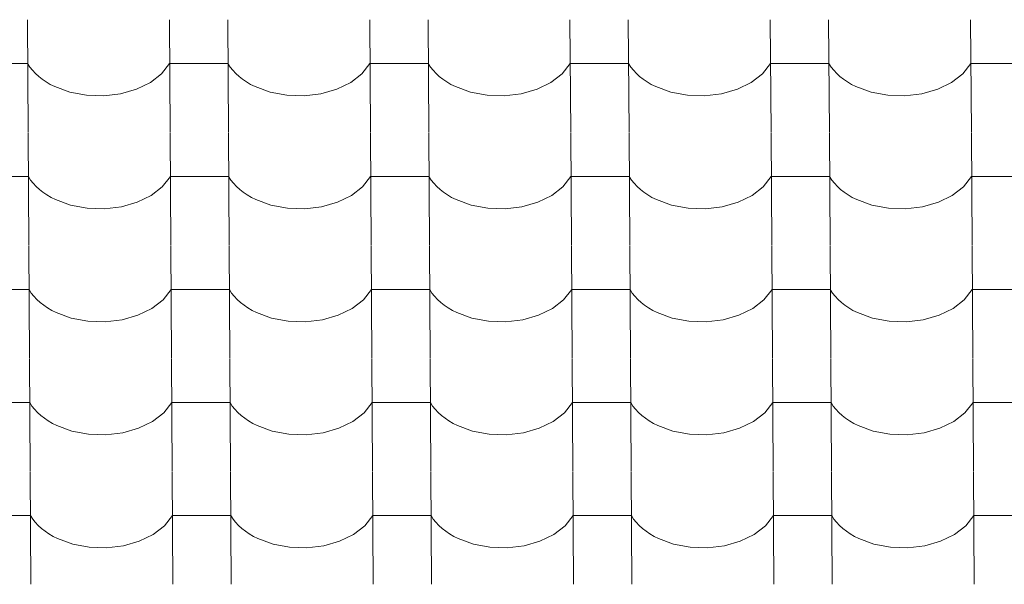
# Model space of a CAD drawing. Header units: millimetres. Extents: x -29001 to 109416, y -1251 to 13451.
# Tile 158 of 163: x -4787 to -3976, y 9497 to 9962. Entities that reach past the tile are written whole.
import ezdxf

# ---------------------------------------------------------------- set-up
doc = ezdxf.new("R2010")
doc.units = ezdxf.units.MM
doc.header["$MEASUREMENT"] = 0
doc.layers.add('POHLED JIŽNÍ_1_Konstrukce - nosné', color=7, linetype='Continuous')
doc.layers.add('POHLED JIŽNÍ_1_Nové_Výplně - Povrchové', color=7, linetype='Continuous')

# ---------------------------------------------------------------- blocks, each defined once
blk = doc.blocks.new('*X1', base_point=(-31394.74, -25864.88))
at = {"layer": 'POHLED JIŽNÍ_1_Nové_Výplně - Povrchové', "color": 21, "linetype": 'Continuous', "lineweight": 20, "true_color": 0xffaaaa}
for p, q in [((-4780.66, 9962.19), (-4780.09, 9869.52)), ((-4663.7, 9962.19), (-4663.12, 9869.52)), ((-4615.67, 9962.19), (-4615.09, 9869.52)), ((-4498.7, 9962.19), (-4498.13, 9869.52)), ((-4450.67, 9962.19), (-4450.09, 9869.52)), ((-4333.71, 9962.19), (-4333.13, 9869.52)), ((-4285.67, 9962.19), (-4285.09, 9869.52)), ((-4168.71, 9962.19), (-4168.13, 9869.52)), ((-4120.68, 9962.19), (-4120.1, 9869.52)), ((-4003.71, 9962.19), (-4003.13, 9869.52)), ((-4780.44, 9926.04), (-4804.46, 9926.04)), ((-4780.44, 9926.04), (-4778.6, 9923.24)), ((-4778.6, 9923.24), (-4776.46, 9920.55)), ((-4776.46, 9920.55), (-4774.04, 9917.96)), ((-4670.09, 9917.65), (-4663.48, 9926.04)), ((-4639.46, 9926.04), (-4663.48, 9926.04)), ((-4615.44, 9926.04), (-4639.46, 9926.04)), ((-4615.44, 9926.04), (-4613.6, 9923.24)), ((-4613.6, 9923.24), (-4611.46, 9920.55)), ((-4611.46, 9920.55), (-4609.04, 9917.96)), ((-4505.09, 9917.65), (-4498.48, 9926.04)), ((-4474.46, 9926.04), (-4498.48, 9926.04)), ((-4450.44, 9926.04), (-4474.46, 9926.04)), ((-4450.44, 9926.04), (-4448.6, 9923.24)), ((-4448.6, 9923.24), (-4446.46, 9920.55)), ((-4446.46, 9920.55), (-4444.04, 9917.96)), ((-4340.1, 9917.65), (-4333.48, 9926.04)), ((-4309.46, 9926.04), (-4333.48, 9926.04)), ((-4285.45, 9926.04), (-4309.46, 9926.04)), ((-4285.45, 9926.04), (-4283.61, 9923.24)), ((-4283.61, 9923.24), (-4281.47, 9920.55)), ((-4281.47, 9920.55), (-4279.04, 9917.96)), ((-4175.1, 9917.65), (-4168.48, 9926.04)), ((-4144.47, 9926.04), (-4168.48, 9926.04)), ((-4120.45, 9926.04), (-4144.47, 9926.04)), ((-4120.45, 9926.04), (-4118.61, 9923.24)), ((-4118.61, 9923.24), (-4116.47, 9920.55)), ((-4116.47, 9920.55), (-4114.05, 9917.96)), ((-4010.1, 9917.65), (-4003.49, 9926.04)), ((-3979.47, 9926.04), (-4003.49, 9926.04)), ((-3955.45, 9926.04), (-3979.47, 9926.04)), ((-4774.04, 9917.96), (-4771.34, 9915.5)), ((-4771.34, 9915.5), (-4768.38, 9913.17)), ((-4768.38, 9913.17), (-4765.19, 9910.99)), ((-4765.19, 9910.99), (-4761.76, 9908.97)), ((-4679.36, 9910.48), (-4670.09, 9917.65)), ((-4609.04, 9917.96), (-4606.34, 9915.5)), ((-4606.34, 9915.5), (-4603.39, 9913.17)), ((-4603.39, 9913.17), (-4600.19, 9910.99)), ((-4600.19, 9910.99), (-4596.76, 9908.97)), ((-4514.36, 9910.48), (-4505.09, 9917.65)), ((-4444.04, 9917.96), (-4441.34, 9915.5)), ((-4441.34, 9915.5), (-4438.39, 9913.17)), ((-4438.39, 9913.17), (-4435.19, 9910.99)), ((-4435.19, 9910.99), (-4431.77, 9908.97)), ((-4349.36, 9910.48), (-4340.1, 9917.65)), ((-4279.04, 9917.96), (-4276.35, 9915.5)), ((-4276.35, 9915.5), (-4273.39, 9913.17)), ((-4273.39, 9913.17), (-4270.19, 9910.99)), ((-4270.19, 9910.99), (-4266.77, 9908.97)), ((-4184.36, 9910.48), (-4175.1, 9917.65)), ((-4114.05, 9917.96), (-4111.35, 9915.5)), ((-4111.35, 9915.5), (-4108.39, 9913.17)), ((-4108.39, 9913.17), (-4105.2, 9910.99)), ((-4105.2, 9910.99), (-4101.77, 9908.97)), ((-4019.37, 9910.48), (-4010.1, 9917.65)), ((-4761.76, 9908.97), (-4758.13, 9907.12)), ((-4758.13, 9907.12), (-4745.66, 9902.55)), ((-4745.66, 9902.55), (-4731.98, 9899.96)), ((-4703.83, 9901.16), (-4690.8, 9904.89)), ((-4690.8, 9904.89), (-4679.36, 9910.48)), ((-4596.76, 9908.97), (-4593.13, 9907.12)), ((-4593.13, 9907.12), (-4580.66, 9902.55)), ((-4580.66, 9902.55), (-4566.98, 9899.96)), ((-4538.84, 9901.16), (-4525.8, 9904.89)), ((-4525.8, 9904.89), (-4514.36, 9910.48)), ((-4431.77, 9908.97), (-4428.13, 9907.12)), ((-4428.13, 9907.12), (-4415.66, 9902.55)), ((-4415.66, 9902.55), (-4401.99, 9899.96)), ((-4373.84, 9901.16), (-4360.8, 9904.89)), ((-4360.8, 9904.89), (-4349.36, 9910.48)), ((-4266.77, 9908.97), (-4263.14, 9907.12)), ((-4263.14, 9907.12), (-4250.66, 9902.55)), ((-4250.66, 9902.55), (-4236.99, 9899.96)), ((-4208.84, 9901.16), (-4195.81, 9904.89)), ((-4195.81, 9904.89), (-4184.36, 9910.48)), ((-4101.77, 9908.97), (-4098.14, 9907.12)), ((-4098.14, 9907.12), (-4085.67, 9902.55)), ((-4085.67, 9902.55), (-4071.99, 9899.96)), ((-4043.84, 9901.16), (-4030.81, 9904.89)), ((-4030.81, 9904.89), (-4019.37, 9910.48)), ((-4731.98, 9899.96), (-4717.8, 9899.49)), ((-4717.8, 9899.49), (-4703.83, 9901.16)), ((-4566.98, 9899.96), (-4552.8, 9899.49)), ((-4552.8, 9899.49), (-4538.84, 9901.16)), ((-4401.99, 9899.96), (-4387.8, 9899.49)), ((-4387.8, 9899.49), (-4373.84, 9901.16)), ((-4236.99, 9899.96), (-4222.81, 9899.49)), ((-4222.81, 9899.49), (-4208.84, 9901.16)), ((-4071.99, 9899.96), (-4057.81, 9899.49)), ((-4057.81, 9899.49), (-4043.84, 9901.16)), ((-4780.08, 9869.18), (-4779.5, 9776.51)), ((-4663.12, 9869.18), (-4662.54, 9776.51)), ((-4615.09, 9869.18), (-4614.51, 9776.51)), ((-4498.12, 9869.18), (-4497.54, 9776.51)), ((-4450.09, 9869.18), (-4449.51, 9776.51)), ((-4333.13, 9869.18), (-4332.55, 9776.51)), ((-4285.09, 9869.18), (-4284.51, 9776.51)), ((-4168.13, 9869.18), (-4167.55, 9776.51)), ((-4120.09, 9869.18), (-4119.51, 9776.51)), ((-4003.13, 9869.18), (-4002.55, 9776.51)), ((-4779.86, 9833.03), (-4803.87, 9833.03)), ((-4779.86, 9833.03), (-4778.02, 9830.23)), ((-4778.02, 9830.23), (-4775.88, 9827.54)), ((-4669.51, 9824.64), (-4662.89, 9833.03)), ((-4638.88, 9833.03), (-4662.89, 9833.03)), ((-4614.86, 9833.03), (-4638.88, 9833.03)), ((-4614.86, 9833.03), (-4613.02, 9830.23)), ((-4613.02, 9830.23), (-4610.88, 9827.54)), ((-4504.51, 9824.64), (-4497.9, 9833.03)), ((-4473.88, 9833.03), (-4497.9, 9833.03)), ((-4449.86, 9833.03), (-4473.88, 9833.03)), ((-4449.86, 9833.03), (-4448.02, 9830.23)), ((-4448.02, 9830.23), (-4445.88, 9827.54)), ((-4339.52, 9824.64), (-4332.9, 9833.03)), ((-4308.88, 9833.03), (-4332.9, 9833.03)), ((-4284.87, 9833.03), (-4308.88, 9833.03)), ((-4284.87, 9833.03), (-4283.02, 9830.23)), ((-4283.02, 9830.23), (-4280.89, 9827.54)), ((-4174.52, 9824.64), (-4167.9, 9833.03)), ((-4143.88, 9833.03), (-4167.9, 9833.03)), ((-4119.87, 9833.03), (-4143.88, 9833.03)), ((-4119.87, 9833.03), (-4118.03, 9830.23)), ((-4118.03, 9830.23), (-4115.89, 9827.54)), ((-4009.52, 9824.64), (-4002.9, 9833.03)), ((-3978.89, 9833.03), (-4002.9, 9833.03)), ((-3954.87, 9833.03), (-3978.89, 9833.03)), ((-4775.88, 9827.54), (-4773.45, 9824.95)), ((-4773.45, 9824.95), (-4770.76, 9822.49)), ((-4770.76, 9822.49), (-4767.8, 9820.16)), ((-4678.77, 9817.47), (-4669.51, 9824.64)), ((-4610.88, 9827.54), (-4608.46, 9824.95)), ((-4608.46, 9824.95), (-4605.76, 9822.49)), ((-4605.76, 9822.49), (-4602.8, 9820.16)), ((-4513.78, 9817.47), (-4504.51, 9824.64)), ((-4445.88, 9827.54), (-4443.46, 9824.95)), ((-4443.46, 9824.95), (-4440.76, 9822.49)), ((-4440.76, 9822.49), (-4437.81, 9820.16)), ((-4348.78, 9817.47), (-4339.52, 9824.64)), ((-4280.89, 9827.54), (-4278.46, 9824.95)), ((-4278.46, 9824.95), (-4275.77, 9822.49)), ((-4275.77, 9822.49), (-4272.81, 9820.16)), ((-4183.78, 9817.47), (-4174.52, 9824.64)), ((-4115.89, 9827.54), (-4113.46, 9824.95)), ((-4113.46, 9824.95), (-4110.77, 9822.49)), ((-4110.77, 9822.49), (-4107.81, 9820.16)), ((-4018.79, 9817.47), (-4009.52, 9824.64)), ((-4767.8, 9820.16), (-4764.6, 9817.98)), ((-4764.6, 9817.98), (-4761.18, 9815.96)), ((-4761.18, 9815.96), (-4757.55, 9814.11)), ((-4757.55, 9814.11), (-4745.07, 9809.54)), ((-4690.22, 9811.88), (-4678.77, 9817.47)), ((-4602.8, 9820.16), (-4599.61, 9817.98)), ((-4599.61, 9817.98), (-4596.18, 9815.96)), ((-4596.18, 9815.96), (-4592.55, 9814.11)), ((-4592.55, 9814.11), (-4580.08, 9809.54)), ((-4525.22, 9811.88), (-4513.78, 9817.47)), ((-4437.81, 9820.16), (-4434.61, 9817.98)), ((-4434.61, 9817.98), (-4431.18, 9815.96)), ((-4431.18, 9815.96), (-4427.55, 9814.11)), ((-4427.55, 9814.11), (-4415.08, 9809.54)), ((-4360.22, 9811.88), (-4348.78, 9817.47)), ((-4272.81, 9820.16), (-4269.61, 9817.98)), ((-4269.61, 9817.98), (-4266.19, 9815.96)), ((-4266.19, 9815.96), (-4262.55, 9814.11)), ((-4262.55, 9814.11), (-4250.08, 9809.54)), ((-4195.22, 9811.88), (-4183.78, 9817.47)), ((-4107.81, 9820.16), (-4104.61, 9817.98)), ((-4104.61, 9817.98), (-4101.19, 9815.96)), ((-4101.19, 9815.96), (-4097.56, 9814.11)), ((-4097.56, 9814.11), (-4085.08, 9809.54)), ((-4030.23, 9811.88), (-4018.79, 9817.47)), ((-4745.07, 9809.54), (-4731.4, 9806.95)), ((-4731.4, 9806.95), (-4717.22, 9806.48)), ((-4717.22, 9806.48), (-4703.25, 9808.15)), ((-4703.25, 9808.15), (-4690.22, 9811.88)), ((-4580.08, 9809.54), (-4566.4, 9806.95)), ((-4566.4, 9806.95), (-4552.22, 9806.48)), ((-4552.22, 9806.48), (-4538.26, 9808.15)), ((-4538.26, 9808.15), (-4525.22, 9811.88)), ((-4415.08, 9809.54), (-4401.4, 9806.95)), ((-4401.4, 9806.95), (-4387.22, 9806.48)), ((-4387.22, 9806.48), (-4373.26, 9808.15)), ((-4373.26, 9808.15), (-4360.22, 9811.88)), ((-4250.08, 9809.54), (-4236.41, 9806.95)), ((-4236.41, 9806.95), (-4222.23, 9806.48)), ((-4222.23, 9806.48), (-4208.26, 9808.15)), ((-4208.26, 9808.15), (-4195.22, 9811.88)), ((-4085.08, 9809.54), (-4071.41, 9806.95)), ((-4071.41, 9806.95), (-4057.23, 9806.48)), ((-4057.23, 9806.48), (-4043.26, 9808.15)), ((-4043.26, 9808.15), (-4030.23, 9811.88)), ((-4779.5, 9776.17), (-4778.92, 9683.5)), ((-4662.54, 9776.17), (-4661.96, 9683.5)), ((-4614.5, 9776.17), (-4613.92, 9683.5)), ((-4497.54, 9776.17), (-4496.96, 9683.5)), ((-4449.51, 9776.17), (-4448.93, 9683.5)), ((-4332.54, 9776.17), (-4331.96, 9683.5)), ((-4284.51, 9776.17), (-4283.93, 9683.5)), ((-4167.55, 9776.17), (-4166.97, 9683.5)), ((-4119.51, 9776.17), (-4118.93, 9683.5)), ((-4002.55, 9776.17), (-4001.97, 9683.5)), ((-4779.28, 9740.02), (-4803.29, 9740.02)), ((-4779.28, 9740.02), (-4777.43, 9737.22)), ((-4777.43, 9737.22), (-4775.3, 9734.53)), ((-4775.3, 9734.53), (-4772.87, 9731.94)), ((-4668.93, 9731.63), (-4662.31, 9740.02)), ((-4638.3, 9740.02), (-4662.31, 9740.02)), ((-4614.28, 9740.02), (-4638.3, 9740.02)), ((-4614.28, 9740.02), (-4612.44, 9737.22)), ((-4612.44, 9737.22), (-4610.3, 9734.53)), ((-4610.3, 9734.53), (-4607.87, 9731.94)), ((-4503.93, 9731.63), (-4497.32, 9740.02)), ((-4473.3, 9740.02), (-4497.32, 9740.02)), ((-4449.28, 9740.02), (-4473.3, 9740.02)), ((-4449.28, 9740.02), (-4447.44, 9737.22)), ((-4447.44, 9737.22), (-4445.3, 9734.53)), ((-4445.3, 9734.53), (-4442.88, 9731.94)), ((-4338.93, 9731.63), (-4332.32, 9740.02)), ((-4308.3, 9740.02), (-4332.32, 9740.02)), ((-4284.28, 9740.02), (-4308.3, 9740.02)), ((-4284.28, 9740.02), (-4282.44, 9737.22)), ((-4282.44, 9737.22), (-4280.3, 9734.53)), ((-4280.3, 9734.53), (-4277.88, 9731.94)), ((-4173.94, 9731.63), (-4167.32, 9740.02)), ((-4143.3, 9740.02), (-4167.32, 9740.02)), ((-4119.29, 9740.02), (-4143.3, 9740.02)), ((-4119.29, 9740.02), (-4117.44, 9737.22)), ((-4117.44, 9737.22), (-4115.31, 9734.53)), ((-4115.31, 9734.53), (-4112.88, 9731.94)), ((-4008.94, 9731.63), (-4002.32, 9740.02)), ((-3978.31, 9740.02), (-4002.32, 9740.02)), ((-3954.29, 9740.02), (-3978.31, 9740.02)), ((-4772.87, 9731.94), (-4770.18, 9729.48)), ((-4770.18, 9729.48), (-4767.22, 9727.15)), ((-4767.22, 9727.15), (-4764.02, 9724.97)), ((-4764.02, 9724.97), (-4760.6, 9722.95)), ((-4689.64, 9718.87), (-4678.19, 9724.46)), ((-4678.19, 9724.46), (-4668.93, 9731.63)), ((-4607.87, 9731.94), (-4605.18, 9729.48)), ((-4605.18, 9729.48), (-4602.22, 9727.15)), ((-4602.22, 9727.15), (-4599.03, 9724.97)), ((-4599.03, 9724.97), (-4595.6, 9722.95)), ((-4524.64, 9718.87), (-4513.2, 9724.46)), ((-4513.2, 9724.46), (-4503.93, 9731.63)), ((-4442.88, 9731.94), (-4440.18, 9729.48)), ((-4440.18, 9729.48), (-4437.23, 9727.15)), ((-4437.23, 9727.15), (-4434.03, 9724.97)), ((-4434.03, 9724.97), (-4430.6, 9722.95)), ((-4359.64, 9718.87), (-4348.2, 9724.46)), ((-4348.2, 9724.46), (-4338.93, 9731.63)), ((-4277.88, 9731.94), (-4275.18, 9729.48)), ((-4275.18, 9729.48), (-4272.23, 9727.15)), ((-4272.23, 9727.15), (-4269.03, 9724.97)), ((-4269.03, 9724.97), (-4265.61, 9722.95)), ((-4194.64, 9718.87), (-4183.2, 9724.46)), ((-4183.2, 9724.46), (-4173.94, 9731.63)), ((-4112.88, 9731.94), (-4110.19, 9729.48)), ((-4110.19, 9729.48), (-4107.23, 9727.15)), ((-4107.23, 9727.15), (-4104.03, 9724.97)), ((-4104.03, 9724.97), (-4100.61, 9722.95)), ((-4029.65, 9718.87), (-4018.2, 9724.46)), ((-4018.2, 9724.46), (-4008.94, 9731.63)), ((-4760.6, 9722.95), (-4756.96, 9721.1)), ((-4756.96, 9721.1), (-4744.49, 9716.53)), ((-4744.49, 9716.53), (-4730.82, 9713.94)), ((-4702.67, 9715.14), (-4689.64, 9718.87)), ((-4595.6, 9722.95), (-4591.97, 9721.1)), ((-4591.97, 9721.1), (-4579.5, 9716.53)), ((-4579.5, 9716.53), (-4565.82, 9713.94)), ((-4537.67, 9715.14), (-4524.64, 9718.87)), ((-4430.6, 9722.95), (-4426.97, 9721.1)), ((-4426.97, 9721.1), (-4414.5, 9716.53)), ((-4414.5, 9716.53), (-4400.82, 9713.94)), ((-4372.68, 9715.14), (-4359.64, 9718.87)), ((-4265.61, 9722.95), (-4261.97, 9721.1)), ((-4261.97, 9721.1), (-4249.5, 9716.53)), ((-4249.5, 9716.53), (-4235.83, 9713.94)), ((-4207.68, 9715.14), (-4194.64, 9718.87)), ((-4100.61, 9722.95), (-4096.98, 9721.1)), ((-4096.98, 9721.1), (-4084.5, 9716.53)), ((-4084.5, 9716.53), (-4070.83, 9713.94)), ((-4042.68, 9715.14), (-4029.65, 9718.87)), ((-4730.82, 9713.94), (-4716.64, 9713.47)), ((-4716.64, 9713.47), (-4702.67, 9715.14)), ((-4565.82, 9713.94), (-4551.64, 9713.47)), ((-4551.64, 9713.47), (-4537.67, 9715.14)), ((-4400.82, 9713.94), (-4386.64, 9713.47)), ((-4386.64, 9713.47), (-4372.68, 9715.14)), ((-4235.83, 9713.94), (-4221.64, 9713.47)), ((-4221.64, 9713.47), (-4207.68, 9715.14)), ((-4070.83, 9713.94), (-4056.65, 9713.47)), ((-4056.65, 9713.47), (-4042.68, 9715.14)), ((-4778.92, 9683.16), (-4778.34, 9590.49)), ((-4661.96, 9683.16), (-4661.38, 9590.49)), ((-4613.92, 9683.16), (-4613.34, 9590.49)), ((-4496.96, 9683.16), (-4496.38, 9590.49)), ((-4448.93, 9683.16), (-4448.35, 9590.49)), ((-4331.96, 9683.16), (-4331.38, 9590.49)), ((-4283.93, 9683.16), (-4283.35, 9590.49)), ((-4166.97, 9683.16), (-4166.39, 9590.49)), ((-4118.93, 9683.16), (-4118.35, 9590.49)), ((-4001.97, 9683.16), (-4001.39, 9590.49)), ((-4778.69, 9647.01), (-4802.71, 9647.01)), ((-4778.69, 9647.01), (-4776.85, 9644.22)), ((-4776.85, 9644.22), (-4774.71, 9641.52)), ((-4668.35, 9638.62), (-4661.73, 9647.01)), ((-4637.71, 9647.01), (-4661.73, 9647.01)), ((-4613.7, 9647.01), (-4637.71, 9647.01)), ((-4613.7, 9647.01), (-4611.86, 9644.22)), ((-4611.86, 9644.22), (-4609.72, 9641.52)), ((-4503.35, 9638.62), (-4496.73, 9647.01)), ((-4472.72, 9647.01), (-4496.73, 9647.01)), ((-4448.7, 9647.01), (-4472.72, 9647.01)), ((-4448.7, 9647.01), (-4446.86, 9644.22)), ((-4446.86, 9644.22), (-4444.72, 9641.52)), ((-4338.35, 9638.62), (-4331.74, 9647.01)), ((-4307.72, 9647.01), (-4331.74, 9647.01)), ((-4283.7, 9647.01), (-4307.72, 9647.01)), ((-4283.7, 9647.01), (-4281.86, 9644.22)), ((-4281.86, 9644.22), (-4279.72, 9641.52)), ((-4173.35, 9638.62), (-4166.74, 9647.01)), ((-4142.72, 9647.01), (-4166.74, 9647.01)), ((-4118.7, 9647.01), (-4142.72, 9647.01)), ((-4118.7, 9647.01), (-4116.86, 9644.22)), ((-4116.86, 9644.22), (-4114.72, 9641.52)), ((-4008.36, 9638.62), (-4001.74, 9647.01)), ((-3977.72, 9647.01), (-4001.74, 9647.01)), ((-3953.71, 9647.01), (-3977.72, 9647.01)), ((-4774.71, 9641.52), (-4772.29, 9638.93)), ((-4772.29, 9638.93), (-4769.59, 9636.47)), ((-4769.59, 9636.47), (-4766.64, 9634.14)), ((-4677.61, 9631.45), (-4668.35, 9638.62)), ((-4609.72, 9641.52), (-4607.29, 9638.93)), ((-4607.29, 9638.93), (-4604.6, 9636.47)), ((-4604.6, 9636.47), (-4601.64, 9634.14)), ((-4512.61, 9631.45), (-4503.35, 9638.62)), ((-4444.72, 9641.52), (-4442.3, 9638.93)), ((-4442.3, 9638.93), (-4439.6, 9636.47)), ((-4439.6, 9636.47), (-4436.64, 9634.14)), ((-4347.62, 9631.45), (-4338.35, 9638.62)), ((-4279.72, 9641.52), (-4277.3, 9638.93)), ((-4277.3, 9638.93), (-4274.6, 9636.47)), ((-4274.6, 9636.47), (-4271.65, 9634.14)), ((-4182.62, 9631.45), (-4173.35, 9638.62)), ((-4114.72, 9641.52), (-4112.3, 9638.93)), ((-4112.3, 9638.93), (-4109.6, 9636.47)), ((-4109.6, 9636.47), (-4106.65, 9634.14)), ((-4017.62, 9631.45), (-4008.36, 9638.62)), ((-4766.64, 9634.14), (-4763.44, 9631.96)), ((-4763.44, 9631.96), (-4760.02, 9629.94)), ((-4760.02, 9629.94), (-4756.38, 9628.1)), ((-4756.38, 9628.1), (-4743.91, 9623.52)), ((-4689.05, 9625.86), (-4677.61, 9631.45)), ((-4601.64, 9634.14), (-4598.44, 9631.96)), ((-4598.44, 9631.96), (-4595.02, 9629.94)), ((-4595.02, 9629.94), (-4591.39, 9628.1)), ((-4591.39, 9628.1), (-4578.91, 9623.52)), ((-4524.06, 9625.86), (-4512.61, 9631.45)), ((-4436.64, 9634.14), (-4433.45, 9631.96)), ((-4433.45, 9631.96), (-4430.02, 9629.94)), ((-4430.02, 9629.94), (-4426.39, 9628.1)), ((-4426.39, 9628.1), (-4413.92, 9623.52)), ((-4359.06, 9625.86), (-4347.62, 9631.45)), ((-4271.65, 9634.14), (-4268.45, 9631.96)), ((-4268.45, 9631.96), (-4265.02, 9629.94)), ((-4265.02, 9629.94), (-4261.39, 9628.1)), ((-4261.39, 9628.1), (-4248.92, 9623.52)), ((-4194.06, 9625.86), (-4182.62, 9631.45)), ((-4106.65, 9634.14), (-4103.45, 9631.96)), ((-4103.45, 9631.96), (-4100.03, 9629.94)), ((-4100.03, 9629.94), (-4096.39, 9628.1)), ((-4096.39, 9628.1), (-4083.92, 9623.52)), ((-4029.06, 9625.86), (-4017.62, 9631.45)), ((-4743.91, 9623.52), (-4730.24, 9620.94)), ((-4730.24, 9620.94), (-4716.05, 9620.46)), ((-4716.05, 9620.46), (-4702.09, 9622.13)), ((-4702.09, 9622.13), (-4689.05, 9625.86)), ((-4578.91, 9623.52), (-4565.24, 9620.94)), ((-4565.24, 9620.94), (-4551.06, 9620.46)), ((-4551.06, 9620.46), (-4537.09, 9622.13)), ((-4537.09, 9622.13), (-4524.06, 9625.86)), ((-4413.92, 9623.52), (-4400.24, 9620.94)), ((-4400.24, 9620.94), (-4386.06, 9620.46)), ((-4386.06, 9620.46), (-4372.09, 9622.13)), ((-4372.09, 9622.13), (-4359.06, 9625.86)), ((-4248.92, 9623.52), (-4235.24, 9620.94)), ((-4235.24, 9620.94), (-4221.06, 9620.46)), ((-4221.06, 9620.46), (-4207.1, 9622.13)), ((-4207.1, 9622.13), (-4194.06, 9625.86)), ((-4083.92, 9623.52), (-4070.25, 9620.94)), ((-4070.25, 9620.94), (-4056.06, 9620.46)), ((-4056.06, 9620.46), (-4042.1, 9622.13)), ((-4042.1, 9622.13), (-4029.06, 9625.86)), ((-4778.34, 9590.16), (-4777.76, 9497.48)), ((-4661.38, 9590.16), (-4660.8, 9497.48)), ((-4613.34, 9590.16), (-4612.76, 9497.48)), ((-4496.38, 9590.16), (-4495.8, 9497.48)), ((-4448.34, 9590.16), (-4447.76, 9497.48)), ((-4331.38, 9590.16), (-4330.8, 9497.48)), ((-4283.35, 9590.16), (-4282.77, 9497.48)), ((-4166.38, 9590.16), (-4165.8, 9497.48)), ((-4118.35, 9590.16), (-4117.77, 9497.48)), ((-4001.39, 9590.16), (-4000.81, 9497.48)), ((-4778.11, 9554), (-4802.13, 9554)), ((-4778.11, 9554), (-4776.27, 9551.21)), ((-4667.77, 9545.61), (-4661.15, 9554)), ((-4637.13, 9554), (-4661.15, 9554)), ((-4613.12, 9554), (-4637.13, 9554)), ((-4613.12, 9554), (-4611.27, 9551.21)), ((-4502.77, 9545.61), (-4496.15, 9554)), ((-4472.14, 9554), (-4496.15, 9554)), ((-4448.12, 9554), (-4472.14, 9554)), ((-4448.12, 9554), (-4446.28, 9551.21)), ((-4337.77, 9545.61), (-4331.15, 9554)), ((-4307.14, 9554), (-4331.15, 9554)), ((-4283.12, 9554), (-4307.14, 9554)), ((-4283.12, 9554), (-4281.28, 9551.21)), ((-4172.77, 9545.61), (-4166.16, 9554)), ((-4142.14, 9554), (-4166.16, 9554)), ((-4118.12, 9554), (-4142.14, 9554)), ((-4118.12, 9554), (-4116.28, 9551.21)), ((-4007.78, 9545.61), (-4001.16, 9554)), ((-3977.14, 9554), (-4001.16, 9554)), ((-3953.13, 9554), (-3977.14, 9554)), ((-4776.27, 9551.21), (-4774.13, 9548.51)), ((-4774.13, 9548.51), (-4771.71, 9545.92)), ((-4771.71, 9545.92), (-4769.01, 9543.46)), ((-4677.03, 9538.44), (-4667.77, 9545.61)), ((-4611.27, 9551.21), (-4609.14, 9548.51)), ((-4609.14, 9548.51), (-4606.71, 9545.92)), ((-4606.71, 9545.92), (-4604.02, 9543.46)), ((-4512.03, 9538.44), (-4502.77, 9545.61)), ((-4446.28, 9551.21), (-4444.14, 9548.51)), ((-4444.14, 9548.51), (-4441.71, 9545.92)), ((-4441.71, 9545.92), (-4439.02, 9543.46)), ((-4347.04, 9538.44), (-4337.77, 9545.61)), ((-4281.28, 9551.21), (-4279.14, 9548.51)), ((-4279.14, 9548.51), (-4276.72, 9545.92)), ((-4276.72, 9545.92), (-4274.02, 9543.46)), ((-4182.04, 9538.44), (-4172.77, 9545.61)), ((-4116.28, 9551.21), (-4114.14, 9548.51)), ((-4114.14, 9548.51), (-4111.72, 9545.92)), ((-4111.72, 9545.92), (-4109.02, 9543.46)), ((-4017.04, 9538.44), (-4007.78, 9545.61)), ((-4769.01, 9543.46), (-4766.06, 9541.13)), ((-4766.06, 9541.13), (-4762.86, 9538.95)), ((-4762.86, 9538.95), (-4759.43, 9536.93)), ((-4688.47, 9532.85), (-4677.03, 9538.44)), ((-4604.02, 9543.46), (-4601.06, 9541.13)), ((-4601.06, 9541.13), (-4597.86, 9538.95)), ((-4597.86, 9538.95), (-4594.44, 9536.93)), ((-4523.47, 9532.85), (-4512.03, 9538.44)), ((-4439.02, 9543.46), (-4436.06, 9541.13)), ((-4436.06, 9541.13), (-4432.86, 9538.95)), ((-4432.86, 9538.95), (-4429.44, 9536.93)), ((-4358.48, 9532.85), (-4347.04, 9538.44)), ((-4274.02, 9543.46), (-4271.07, 9541.13)), ((-4271.07, 9541.13), (-4267.87, 9538.95)), ((-4267.87, 9538.95), (-4264.44, 9536.93)), ((-4193.48, 9532.85), (-4182.04, 9538.44)), ((-4109.02, 9543.46), (-4106.07, 9541.13)), ((-4106.07, 9541.13), (-4102.87, 9538.95)), ((-4102.87, 9538.95), (-4099.45, 9536.93)), ((-4028.48, 9532.85), (-4017.04, 9538.44)), ((-4759.43, 9536.93), (-4755.8, 9535.09)), ((-4755.8, 9535.09), (-4743.33, 9530.51)), ((-4743.33, 9530.51), (-4729.65, 9527.93)), ((-4701.51, 9529.13), (-4688.47, 9532.85)), ((-4594.44, 9536.93), (-4590.8, 9535.09)), ((-4590.8, 9535.09), (-4578.33, 9530.51)), ((-4578.33, 9530.51), (-4564.66, 9527.93)), ((-4536.51, 9529.13), (-4523.47, 9532.85)), ((-4429.44, 9536.93), (-4425.81, 9535.09)), ((-4425.81, 9535.09), (-4413.33, 9530.51)), ((-4413.33, 9530.51), (-4399.66, 9527.93)), ((-4371.51, 9529.13), (-4358.48, 9532.85)), ((-4264.44, 9536.93), (-4260.81, 9535.09)), ((-4260.81, 9535.09), (-4248.34, 9530.51)), ((-4248.34, 9530.51), (-4234.66, 9527.93)), ((-4206.52, 9529.13), (-4193.48, 9532.85)), ((-4099.45, 9536.93), (-4095.81, 9535.09)), ((-4095.81, 9535.09), (-4083.34, 9530.51)), ((-4083.34, 9530.51), (-4069.66, 9527.93)), ((-4041.52, 9529.13), (-4028.48, 9532.85)), ((-4729.65, 9527.93), (-4715.47, 9527.46)), ((-4715.47, 9527.46), (-4701.51, 9529.13)), ((-4564.66, 9527.93), (-4550.48, 9527.46)), ((-4550.48, 9527.46), (-4536.51, 9529.13)), ((-4399.66, 9527.93), (-4385.48, 9527.46)), ((-4385.48, 9527.46), (-4371.51, 9529.13)), ((-4234.66, 9527.93), (-4220.48, 9527.46)), ((-4220.48, 9527.46), (-4206.52, 9529.13)), ((-4069.66, 9527.93), (-4055.48, 9527.46)), ((-4055.48, 9527.46), (-4041.52, 9529.13))]:
    blk.add_line(p, q, dxfattribs=at)

msp = doc.modelspace()

# ---------------------------------------------------------------- block references
at = {"layer": 'POHLED JIŽNÍ_1_Konstrukce - nosné', "color": 9, "linetype": 'Continuous', "lineweight": 13}
msp.add_blockref('*X1', (-31394.74, -25864.88), dxfattribs=at)

doc.saveas('drawing.dxf')
